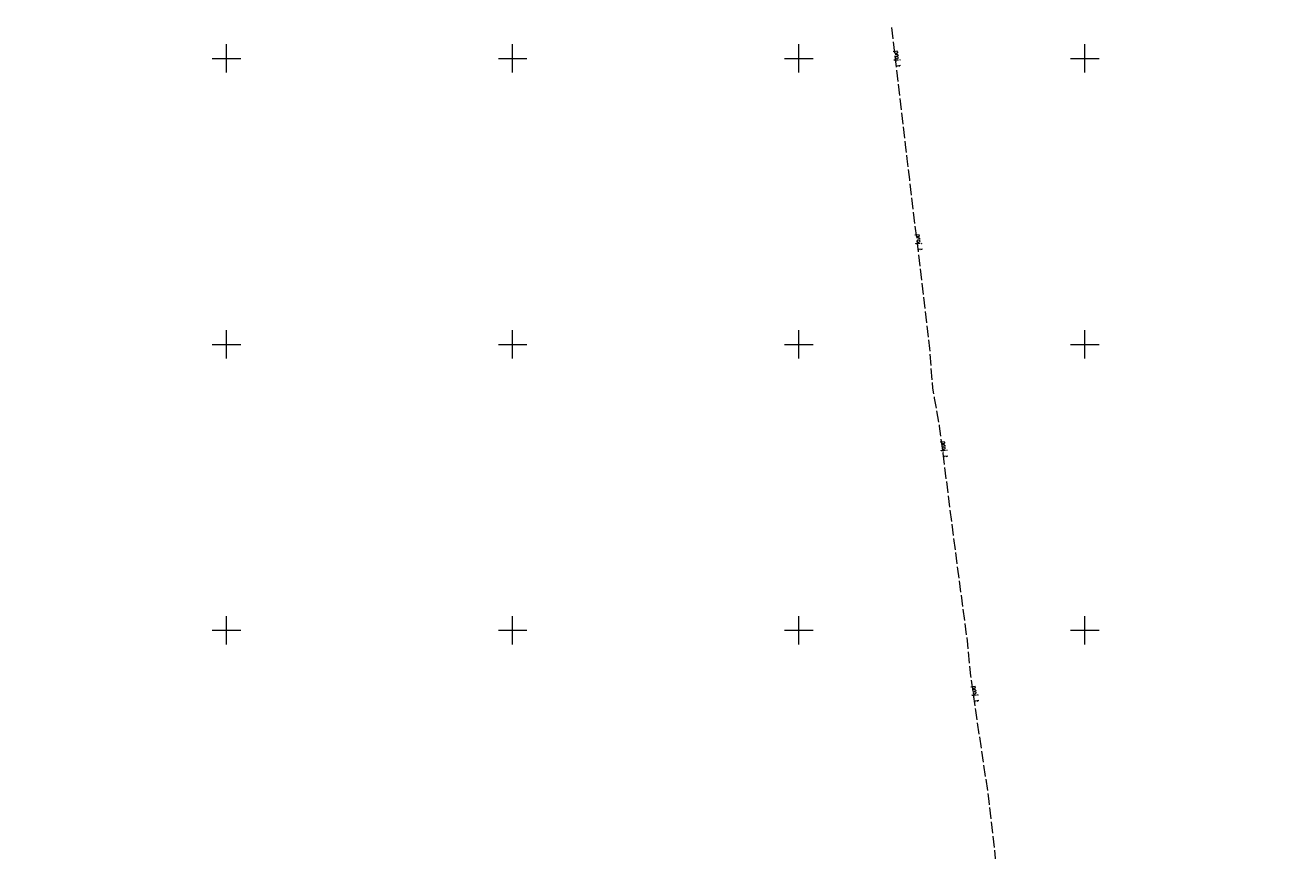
# Model space of a CAD drawing. Header units: metres. Extents: x 0 to 6497944, y 0 to 5963356.
# Tile 138 of 197: x 6497065 to 6497286, y 5963161 to 5963306. Entities that reach past the tile are written whole.
import ezdxf
from ezdxf import colors
from ezdxf.entities.mleader import LeaderData, LeaderLine
from ezdxf.math import Vec2, Vec3

# ---------------------------------------------------------------- set-up
doc = ezdxf.new("R2010")
doc.units = ezdxf.units.M
doc.header["$MEASUREMENT"] = 0
doc.linetypes.add('mz2.0_0.5', pattern=[2.5, 2, -0.5])
for name, color, linetype, lineweight in [('E_proj_opisy_ośw.', 7, 'CONTINUOUS', 13), ('przewód telekomunikacyjny - projektowany lub w budowie (linia) - ob. projektowany', 30, 'mz2.0_0.5', 13), ('przewód telekomunikacyjny - projektowany lub w budowie (linia) - ob. projektowany-Atr1', 30, 'mz2.0_0.5', 13), ('siatka', 8, 'CONTINUOUS', 13)]:
    doc.layers.add(name, color=color, linetype=linetype, lineweight=lineweight)
doc.styles.add('Narrow', font='ARIALN.TTF', dxfattribs={"height": 2})
doc.styles.get("Standard").update_dxf_attribs({"font": 'simplex.shx'})

# ---------------------------------------------------------------- blocks, each defined once
blk = doc.blocks.new('_None')

msp = doc.modelspace()

# ---------------------------------------------------------------- linework, layer by layer
at = {"layer": 'siatka', "flags": 128}
for points in [[(6497100, 5963297.5), (6497100, 5963302.5)], [(6497150, 5963297.5), (6497150, 5963302.5)], [(6497200, 5963297.5), (6497200, 5963302.5)], [(6497250, 5963297.5), (6497250, 5963302.5)], [(6497097.5, 5963300), (6497102.5, 5963300)], [(6497147.5, 5963300), (6497152.5, 5963300)], [(6497197.5, 5963300), (6497202.5, 5963300)], [(6497247.5, 5963300), (6497252.5, 5963300)], [(6497100, 5963247.5), (6497100, 5963252.5)], [(6497150, 5963247.5), (6497150, 5963252.5)], [(6497200, 5963247.5), (6497200, 5963252.5)], [(6497250, 5963247.5), (6497250, 5963252.5)], [(6497097.5, 5963250), (6497102.5, 5963250)], [(6497147.5, 5963250), (6497152.5, 5963250)], [(6497197.5, 5963250), (6497202.5, 5963250)], [(6497247.5, 5963250), (6497252.5, 5963250)], [(6497100, 5963197.5), (6497100, 5963202.5)], [(6497150, 5963197.5), (6497150, 5963202.5)], [(6497200, 5963197.5), (6497200, 5963202.5)], [(6497250, 5963197.5), (6497250, 5963202.5)], [(6497097.5, 5963200), (6497102.5, 5963200)], [(6497147.5, 5963200), (6497152.5, 5963200)], [(6497197.5, 5963200), (6497202.5, 5963200)], [(6497247.5, 5963200), (6497252.5, 5963200)]]:
    msp.add_lwpolyline(points, dxfattribs=at)

# ---------------------------------------------------------------- texts
at = {"layer": 'przewód telekomunikacyjny - projektowany lub w budowie (linia) - ob. projektowany-Atr1', "color": 30, "width": 0.9}
for rotation, p in [(276.678, (6497216.75, 5963301.29)), (276.872, (6497220.55, 5963269.21)), (277.228, (6497224.97, 5963233.02))]:
    msp.add_text('proj. t', height=0.75, rotation=rotation, dxfattribs=at).set_placement(p)

# ---------------------------------------------------------------- leaders
at = {"layer": 'E_proj_opisy_ośw.', "color": 10}
ml = msp.add_multileader_mtext('Standard', dxfattribs=at)
ml.set_content('\\A1;LT 108', color=10, style='Narrow')
ml.set_leader_properties(color=256)
ml.set_arrow_properties(name='NONE')
ml.build(insert=Vec2(0, 0))
ml.multileader.update_dxf_attribs({"leader_type": 0, "has_dogleg": 0, "has_text_frame": 1, "text_left_attachment_type": 3, "dogleg_length": 0.36, "arrow_head_size": 0, "scale": 0.7})
ctx = ml.context
ctx.base_point, ctx.scale, ctx.char_height, ctx.arrow_head_size, ctx.landing_gap_size, ctx.plane_origin = Vec3(6497590.21, 5963168.08), 0.7, 1.2, 0, 0.42, Vec3(6498440.77, 5963064.19)
ctx.left_attachment = 3
notes = []
notes.append((ctx, [(0, (0, 0, 0), (0, 0), (1, 0), 1, [])]))
ctx.mtext.insert, ctx.mtext.line_spacing_factor, ctx.mtext.flow_direction = Vec3(6497590.63, 5963168.7), 0.266667, 5
ctx.mtext.has_bg_fill, ctx.mtext.bg_color, ctx.mtext.bg_scale_factor, ctx.mtext.bg_transparency, ctx.mtext.use_window_bg_color = 1, -1073741824, 1.5, 0, 1
for ctx, leaders in notes:
    for number, flags, end, landing, length, lines in leaders:
        leader = LeaderData()
        leader.index, (leader.has_last_leader_line, leader.has_dogleg_vector, leader.attachment_direction) = number, flags
        leader.last_leader_point, leader.dogleg_vector, leader.dogleg_length = Vec3(end), Vec3(landing), length
        for number, points, colour, breaks in lines:
            line = LeaderLine()
            line.index, line.vertices, line.color, line.breaks = number, Vec3.list(points), colors.encode_raw_color(colour), breaks
            leader.lines.append(line)
        ctx.leaders.append(leader)

# ---------------------------------------------------------------- next in the draw order: leaders
ml = msp.add_multileader_mtext('Standard', dxfattribs=at)
ml.set_content('\\A1;LT 109', color=10, style='Narrow')
ml.set_leader_properties(color=256)
ml.set_arrow_properties(name='NONE')
ml.build(insert=Vec2(0, 0))
ml.multileader.update_dxf_attribs({"leader_type": 0, "has_dogleg": 0, "has_text_frame": 1, "text_left_attachment_type": 3, "dogleg_length": 0.36, "arrow_head_size": 0, "scale": 0.7})
ctx = ml.context
ctx.base_point, ctx.scale, ctx.char_height, ctx.arrow_head_size, ctx.landing_gap_size, ctx.plane_origin = Vec3(6497636.96, 5963185.46), 0.7, 1.2, 0, 0.42, Vec3(6498487.93, 5963080.84)
ctx.left_attachment = 3
notes = []
notes.append((ctx, [(0, (0, 0, 0), (0, 0), (1, 0), 1, [])]))
ctx.mtext.insert, ctx.mtext.line_spacing_factor, ctx.mtext.flow_direction = Vec3(6497637.38, 5963186.08), 0.266667, 5
ctx.mtext.has_bg_fill, ctx.mtext.bg_color, ctx.mtext.bg_scale_factor, ctx.mtext.bg_transparency, ctx.mtext.use_window_bg_color = 1, -1073741824, 1.5, 0, 1
for ctx, leaders in notes:
    for number, flags, end, landing, length, lines in leaders:
        leader = LeaderData()
        leader.index, (leader.has_last_leader_line, leader.has_dogleg_vector, leader.attachment_direction) = number, flags
        leader.last_leader_point, leader.dogleg_vector, leader.dogleg_length = Vec3(end), Vec3(landing), length
        for number, points, colour, breaks in lines:
            line = LeaderLine()
            line.index, line.vertices, line.color, line.breaks = number, Vec3.list(points), colors.encode_raw_color(colour), breaks
            leader.lines.append(line)
        ctx.leaders.append(leader)

# ---------------------------------------------------------------- next in the draw order: leaders
ml = msp.add_multileader_mtext('Standard', dxfattribs=at)
ml.set_content('\\A1;LT 110', color=10, style='Narrow')
ml.set_leader_properties(color=256)
ml.set_arrow_properties(name='NONE')
ml.build(insert=Vec2(0, 0))
ml.multileader.update_dxf_attribs({"leader_type": 0, "has_dogleg": 0, "has_text_frame": 1, "text_left_attachment_type": 3, "dogleg_length": 0.36, "arrow_head_size": 0, "scale": 0.7})
ctx = ml.context
ctx.base_point, ctx.scale, ctx.char_height, ctx.arrow_head_size, ctx.landing_gap_size, ctx.plane_origin = Vec3(6497684.16, 5963202.62), 0.7, 1.2, 0, 0.42, Vec3(6498534.84, 5963098.19)
ctx.left_attachment = 3
notes = []
notes.append((ctx, [(0, (0, 0, 0), (0, 0), (1, 0), 1, [])]))
ctx.mtext.insert, ctx.mtext.line_spacing_factor, ctx.mtext.flow_direction = Vec3(6497684.58, 5963203.24), 0.266667, 5
ctx.mtext.has_bg_fill, ctx.mtext.bg_color, ctx.mtext.bg_scale_factor, ctx.mtext.bg_transparency, ctx.mtext.use_window_bg_color = 1, -1073741824, 1.5, 0, 1
for ctx, leaders in notes:
    for number, flags, end, landing, length, lines in leaders:
        leader = LeaderData()
        leader.index, (leader.has_last_leader_line, leader.has_dogleg_vector, leader.attachment_direction) = number, flags
        leader.last_leader_point, leader.dogleg_vector, leader.dogleg_length = Vec3(end), Vec3(landing), length
        for number, points, colour, breaks in lines:
            line = LeaderLine()
            line.index, line.vertices, line.color, line.breaks = number, Vec3.list(points), colors.encode_raw_color(colour), breaks
            leader.lines.append(line)
        ctx.leaders.append(leader)

# ---------------------------------------------------------------- next in the draw order: linework, layer by layer
at = {"layer": 'przewód telekomunikacyjny - projektowany lub w budowie (linia) - ob. projektowany', "color": 30, "linetype": 'mz2.0_0.5', "lineweight": 18, "flags": 128}
msp.add_lwpolyline([(6497248.29, 5963052.53), (6497247.11, 5963054.61), (6497245.77, 5963054.88), (6497245.64, 5963055.74), (6497245.15, 5963059.64), (6497245.13, 5963059.83), (6497243.9, 5963069.74), (6497243.38, 5963074.46), (6497241.9, 5963085.72), (6497242.45, 5963088.87), (6497241.49, 5963096.28), (6497240.47, 5963104.33), (6497239.39, 5963113.88), (6497238.37, 5963122.85), (6497237.23, 5963123.83), (6497236.1, 5963133.79), (6497235.77, 5963136.63), (6497236.83, 5963138.42), (6497235.79, 5963147.78), (6497234.41, 5963160.12), (6497233.3, 5963170.11), (6497230.95, 5963185.98), (6497230.86, 5963186.59), (6497230.07, 5963192.05), (6497229.57, 5963197.52), (6497227.82, 5963210.68), (6497226.78, 5963218.74), (6497224.63, 5963235.69), (6497223.75, 5963240.57), (6497223.43, 5963242.33), (6497222.92, 5963249.28), (6497221.53, 5963261.05), (6497220.02, 5963273.58), (6497219.39, 5963278.82), (6497218.95, 5963282.45), (6497218.72, 5963284.43), (6497216.22, 5963305.78)], dxfattribs=at)

# ---------------------------------------------------------------- next in the draw order: texts
at = {"layer": 'przewód telekomunikacyjny - projektowany lub w budowie (linia) - ob. projektowany-Atr1', "color": 30, "width": 0.9}
msp.add_text('proj. t', height=0.75, rotation=278.233, dxfattribs=at).set_placement((6497230.33, 5963190.23))

doc.saveas('drawing.dxf')
